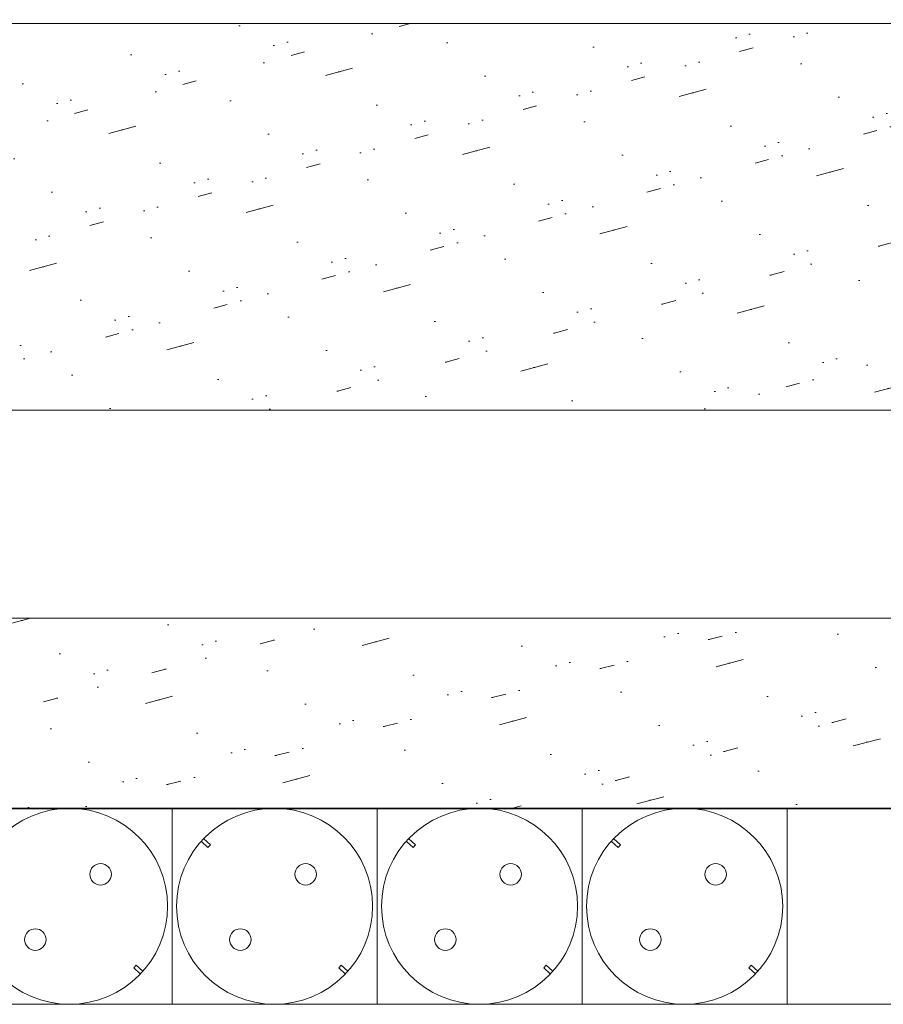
# Model space of a CAD drawing. Header units: millimetres. Extents: x 83969 to 164243, y -22860 to 4849.
# Tile 72 of 116: x 163442 to 163454, y -21412 to -21397. Entities that reach past the tile are written whole.
import ezdxf

# ---------------------------------------------------------------- set-up
doc = ezdxf.new("R2010")
doc.units = ezdxf.units.MM
doc.layers.get('0').update_dxf_attribs({"color": 251, "lineweight": 0})
doc.layers.add('! GB Opis', color=7, linetype='Continuous')
doc.layers.add('00 CCTV IP - MIWI', color=10, linetype='Continuous')
pattern_1 = [(15, (-221.187624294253, -203.5279369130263), (-0.3507189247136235, 2.535626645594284), [0.3175, -2.2225]), (15, (-221.1274679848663, -202.5257175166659), (-0.6574003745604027, 2.453451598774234), [0, -2.54]), (15, (-221.8009871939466, -203.6922870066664), (0.2626439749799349, 2.699976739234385), [0, -2.54]), (15, (-222.2940374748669, -201.8521983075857), (1.796051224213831, 3.110851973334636), [0.635, -4.445]), (15, (-220.0430735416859, -202.8925552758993), (-0.6574003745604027, 2.453451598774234), [0, -2.54]), (15, (-220.5742613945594, -203.3635868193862), (-0.04403747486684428, 2.617801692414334), [0, -2.54]), (15, (-220.3497549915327, -202.9747303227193), (-0.6574003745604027, 2.453451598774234), [0, -2.54]), (15, (-221.9873560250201, -201.7700232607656), (-0.6574003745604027, 2.453451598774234), [0, -2.54])]

# ---------------------------------------------------------------- blocks, each defined once
blk = doc.blocks.new('zw$A05')
at = {"layer": '00 CCTV IP - MIWI', "color": 234, "lineweight": 0}
blk.add_lwpolyline([(-676.8357430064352, -1117.599999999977), (-676.8357430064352, -1117.599999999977), (-676.8357430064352, -1117.599999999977), (-676.8357430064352, -1117.599999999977), (11479.60425699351, -1117.599999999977), (11479.60425699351, -1117.599999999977), (11479.60425699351, -1117.599999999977, 0.4142500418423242), (11530.40425699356, -1066.799999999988), (11530.40425699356, -1066.799999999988), (11530.40425699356, -50.79999999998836, 0.4140206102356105), (11479.60425699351, 0), (11479.60425699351, 0), (-676.8357430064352, 0, 0.4578030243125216), (-727.6357430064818, -50.79999999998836), (-727.6357430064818, -50.79999999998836), (-727.6357430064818, -1069.340000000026, 0.414213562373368), (-676.8357430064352, -1117.599999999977), (-676.8357430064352, -1117.599999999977)], format="xyb", dxfattribs=at)
for points in [[(2336.800000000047, -1117.599999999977), (3505.20000000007, -1117.599999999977), (3505.20000000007, 0), (2336.800000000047, 0)], [(3505.20000000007, -1117.599999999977), (4673.599999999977, -1117.599999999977), (4673.599999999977, 0), (3505.20000000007, 0)], [(4673.599999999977, -1117.599999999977), (5842, -1117.599999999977), (5842, 0), (4673.599999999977, 0)], [(5842, -1117.599999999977), (7010.400000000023, -1117.599999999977), (7010.400000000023, 0), (5842, 0)]]:
    blk.add_lwpolyline(points, close=True, dxfattribs=at)
for points in [[(3672.595123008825, -188.8539271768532), (3709.971771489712, -223.2577953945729), (3723.733318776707, -208.3071360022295), (3686.356670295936, -173.903267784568)], [(4840.995123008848, -188.8539271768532), (4878.371771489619, -223.2577953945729), (4892.13331877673, -208.3071360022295), (4854.756670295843, -173.903267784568)], [(6009.395123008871, -188.8539271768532), (6046.771771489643, -223.2577953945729), (6060.533318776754, -208.3071360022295), (6023.156670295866, -173.903267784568)], [(3324.143909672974, -943.5874613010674), (3286.767261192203, -909.1835930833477), (3300.528808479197, -894.2329336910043), (3337.905456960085, -928.636801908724)], [(4492.543909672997, -943.5874613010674), (4455.167261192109, -909.1835930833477), (4468.928808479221, -894.2329336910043), (4506.305456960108, -928.636801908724)], [(5660.94390967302, -943.5874613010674), (5623.567261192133, -909.1835930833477), (5637.328808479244, -894.2329336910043), (5674.705456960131, -928.636801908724)], [(6829.343909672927, -943.5874613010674), (6791.967261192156, -909.1835930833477), (6805.728808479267, -894.2329336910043), (6843.105456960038, -928.636801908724)]]:
    blk.add_lwpolyline(points, dxfattribs=at)
for centre, radius in [((2921, -558.7999999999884), 558.8), ((4089.400000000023, -558.7999999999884), 558.8), ((5257.800000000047, -558.7999999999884), 558.8), ((6426.20000000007, -558.7999999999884), 558.8), ((3098.033889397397, -376.3576161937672), 61.44748391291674), ((4266.43388939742, -376.3576161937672), 61.44748391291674), ((5434.833889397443, -376.3576161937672), 61.44748391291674), ((6603.23388939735, -376.3576161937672), 61.44748391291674), ((2725.857616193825, -748.5338893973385), 61.44748391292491), ((3894.257616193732, -748.5338893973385), 61.44748391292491), ((5062.657616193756, -748.5338893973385), 61.44748391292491), ((6231.057616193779, -748.5338893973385), 61.44748391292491)]:
    blk.add_circle(centre, radius, dxfattribs=at)
blk = doc.blocks.new('Panel zaślepiający 2U')
h = blk.add_hatch()
h.set_pattern_fill('GROUT', color=256, scale=0.25, angle=15, style=0)
h.set_pattern_definition(pattern_1)
h.paths.add_polyline_path([(46.67249973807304, 6.476403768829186e-08), (48.89499973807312, 6.476403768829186e-08), (48.89499973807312, 4.445000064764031), (48.89500005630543, 8.889999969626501), (46.67250005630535, 8.889999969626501), (46.67250005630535, 8.578849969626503, -0.9999999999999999), (46.36135005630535, 8.578849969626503), (46.36135005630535, 8.802988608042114), (2.533650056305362, 8.802988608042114), (2.533650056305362, 8.578849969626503, -0.9999999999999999), (2.222500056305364, 8.578849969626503), (2.222500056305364, 8.889999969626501), (5.630533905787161e-08, 8.889999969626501), (5.630533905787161e-08, 4.444999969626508), (-2.619269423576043e-07, 6.476403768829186e-08), (2.222499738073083, 6.476403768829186e-08), (2.222499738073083, 0.3111500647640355, -0.9999999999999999), (2.53364973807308, 0.3111500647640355), (2.53364973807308, 0.03924461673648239), (46.36134973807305, 0.03924461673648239), (46.36134973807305, 0.3111500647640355, -0.9999999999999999), (46.67249973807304, 0.3111500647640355)])
for p, q in [((46.36135005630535, 8.802988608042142), (2.533650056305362, 8.802988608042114)), ((46.36134973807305, 0.03924461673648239), (2.53364973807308, 0.03924461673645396))]:
    blk.add_line(p, q)
blk = doc.blocks.new('Panel zaślepiający 1U')
h = blk.add_hatch()
h.set_pattern_fill('GROUT', color=256, scale=0.25, angle=15, style=0)
h.set_pattern_definition(pattern_1)
h.paths.add_polyline_path([(48.89499973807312, 4.445000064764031), (46.67249973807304, 4.445000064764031), (46.67249973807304, 4.133850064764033, -0.9999999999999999), (46.36134973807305, 4.133850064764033), (46.36134973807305, 4.357988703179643), (2.53364973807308, 4.357988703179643), (2.53364973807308, 4.133850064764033, -0.9999999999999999), (2.222499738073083, 4.133850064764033), (2.222499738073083, 4.445000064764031), (-2.619269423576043e-07, 4.445000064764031), (-2.619269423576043e-07, 6.476403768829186e-08), (2.222499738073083, 6.476403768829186e-08), (2.222499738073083, 0.3111500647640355, -0.9999999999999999), (2.53364973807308, 0.3111500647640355), (2.53364973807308, 0.03924461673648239), (46.36134973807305, 0.03924461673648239), (46.36134973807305, 0.3111500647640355, -0.9999999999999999), (46.67249973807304, 0.3111500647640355), (46.67249973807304, 6.476403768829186e-08), (48.89499973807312, 6.476403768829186e-08)])
for p, q in [((46.36134973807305, 4.357988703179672), (2.53364973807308, 4.357988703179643)), ((46.36134973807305, 0.03924461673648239), (2.53364973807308, 0.03924461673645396))]:
    blk.add_line(p, q)

msp = doc.modelspace()

# ---------------------------------------------------------------- block references
at = {"layer": '! GB Opis', "xscale": 0.0025, "yscale": 0.0025, "zscale": 0.0025}
msp.add_blockref('zw$A05', (163435.4928245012, -21408.71383603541), dxfattribs=at)
at = {"xscale": 0.6288110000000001, "yscale": 0.6288110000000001, "zscale": 0.6288110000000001}
for name, p in [('Panel zaślepiający 2U', (163433.5273867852, -21403.06258185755)), ('Panel zaślepiający 1U', (163433.5273867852, -21408.7457785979))]:
    msp.add_blockref(name, p, dxfattribs=at)

doc.saveas('drawing.dxf')
